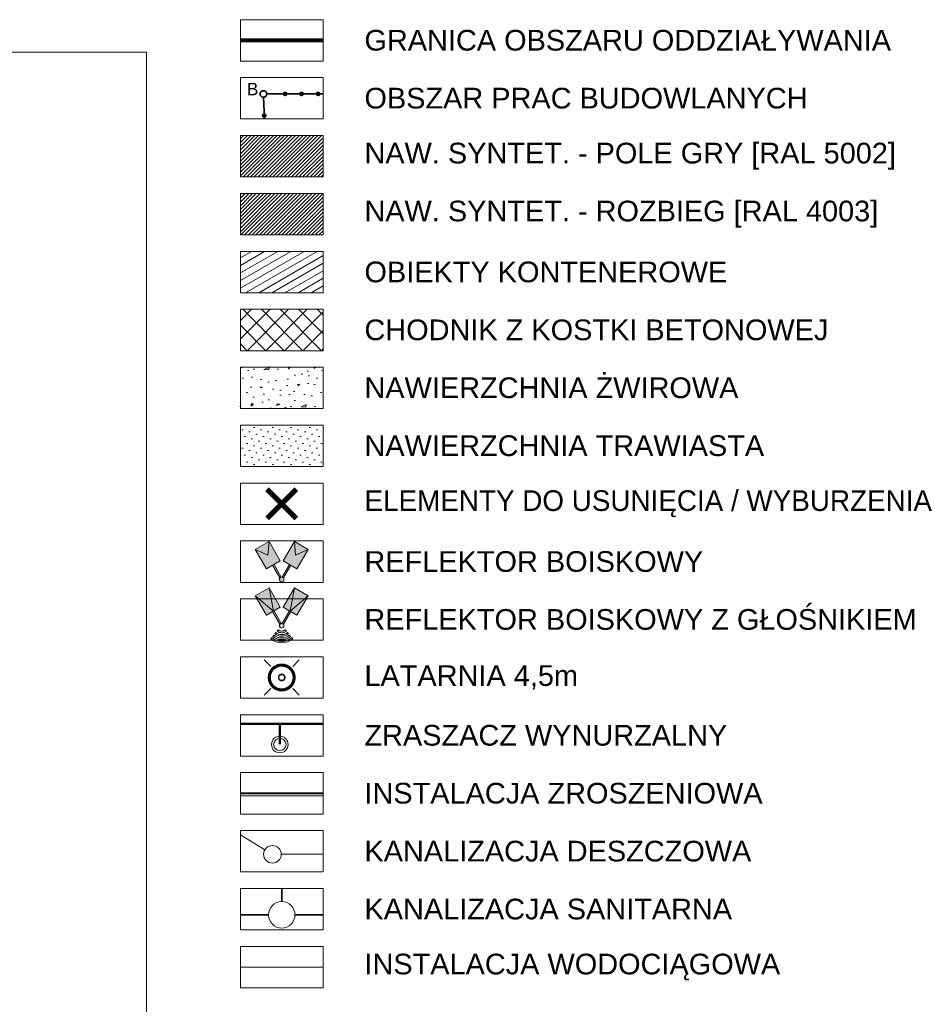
# Model space of a CAD drawing. Header units: millimetres. Extents: x 1962 to 3194, y -795 to -219.
# Tile 111 of 256: x 2373 to 2481, y -621 to -502. Entities that reach past the tile are written whole.
import ezdxf

# ---------------------------------------------------------------- set-up
doc = ezdxf.new("R2010")
doc.units = ezdxf.units.MM
doc.linetypes.add('L_0_45', pattern=[0.5, 0.25, -0.25])
doc.layers.get('0').update_dxf_attribs({"lineweight": 5})
doc.layers.get('Defpoints').update_dxf_attribs({"lineweight": 9})
for name, color, linetype, lineweight in [('A_boisko kolory', 78, 'Continuous', 9), ('A_boisko reflektory', 74, 'Continuous', 9), ('A_boisko wyposażenie', 40, 'Continuous', 9), ('A_granica obszaru opracowania', 5, 'Continuous', 9), ('A_hatch nawierzchnia', 253, 'Continuous', 9), ('A_hatch zieleń', 3, 'Continuous', 9), ('A_latarnie', 22, 'Continuous', 9), ('A_mapa projektowa', 253, 'Continuous', 9), ('A_obiekty kontenery', 152, 'Continuous', 9), ('A_strefy oddziaływania obiektów', 71, 'L_0_45', 9), ('A_usunięcia', 1, 'Continuous', 9), ('S-kd', 230, 'Continuous', 9), ('S-ks', 12, 'Continuous', 9), ('S-woda', 160, 'Continuous', 5), ('Z_UWAGI INSTALACJE WODNE', 4, 'Continuous', 9)]:
    doc.layers.add(name, color=color, linetype=linetype, lineweight=lineweight)
doc.styles.get("Standard").update_dxf_attribs({"font": 'arial.ttf'})
picture_1 = doc.add_image_def('image1.tif', size_in_pixel=(3404, 2413))
pattern_1 = [(45, (0, 0), (-0.2245064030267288, 0.2245064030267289), [])]

# ---------------------------------------------------------------- blocks, each defined once
blk = doc.blocks.new('zw$CE70')
at = {"layer": 'A_boisko reflektory'}
h = blk.add_hatch(color=256, dxfattribs=at)
h.dxf.hatch_style = 1
h.paths.add_polyline_path([(-0.8750000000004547, 1.51554445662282), (-0.7919872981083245, 2.371762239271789), (-1.658012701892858, 1.871762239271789)])
h = blk.add_hatch(color=255, dxfattribs=at)
h.dxf.hatch_style = 2
h.paths.add_polyline_path([(0.5683012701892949, 0.8843266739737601), (0.9580127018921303, 0.6593266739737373), (1.658012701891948, 1.871762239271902), (0.8749999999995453, 1.515544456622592), (0.791987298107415, 2.371762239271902), (0.09198729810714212, 1.159326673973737), (0.4816987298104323, 0.9343266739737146)])
h.paths.add_polyline_path([(-1.658012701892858, 1.871762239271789), (-0.8750000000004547, 1.51554445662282), (-0.7919872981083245, 2.371762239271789), (-0.09198729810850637, 1.159326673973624), (-0.4816987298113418, 0.9343266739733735), (-0.5683012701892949, 0.8843266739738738), (-0.958012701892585, 0.6593266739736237)])
h.paths.add_polyline_path([(0.02740940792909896, 0.1474744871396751), (0.4816987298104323, 0.9343266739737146), (0.5683012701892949, 0.8843266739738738), (0.1140119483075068, 0.09747448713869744, 0.1715728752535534)])
h.paths.add_polyline_path([(-0.5683012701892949, 0.8843266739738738), (-0.4816987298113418, 0.9343266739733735), (-0.02740940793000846, 0.1474744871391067, 0.1715728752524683), (-0.1140119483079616, 0.09747448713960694)])
h.paths.add_polyline_path([(0.1359702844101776, 0.06334099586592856, 0.06795654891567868), (0.1140119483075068, 0.09747448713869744, 0.1715728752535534), (0.02740940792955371, 0.1474744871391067, 0.09214036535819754), (-0.02740940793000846, 0.1474744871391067, 0.1715728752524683), (-0.1140119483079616, 0.09747448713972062, 1.832359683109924)])
h = blk.add_hatch(color=256, dxfattribs=at)
h.dxf.hatch_style = 1
h.paths.add_polyline_path([(0.8749999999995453, 1.515544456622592), (1.658012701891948, 1.871762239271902), (0.791987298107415, 2.371762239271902)])
for p, q in [((-0.1140119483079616, 0.09747448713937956), (-0.5683012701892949, 0.8843266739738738)), ((-0.02740940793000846, 0.1474744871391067), (-0.4816987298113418, 0.9343266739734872)), ((0.02740940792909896, 0.1474744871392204), (0.4816987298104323, 0.9343266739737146)), ((0.1140119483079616, 0.09747448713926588), (0.5683012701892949, 0.8843266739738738))]:
    blk.add_line(p, q, dxfattribs=at)
for points in [[(-1.658012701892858, 1.871762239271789), (-0.7919872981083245, 2.371762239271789), (-0.09198729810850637, 1.159326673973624), (-0.958012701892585, 0.6593266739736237)], [(1.658012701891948, 1.871762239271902), (0.791987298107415, 2.371762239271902), (0.09198729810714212, 1.159326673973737), (0.9580127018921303, 0.6593266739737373)]]:
    blk.add_lwpolyline(points, close=True, dxfattribs=at)
for points in [[(-1.658012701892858, 1.871762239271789), (-0.8750000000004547, 1.51554445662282), (-0.7919872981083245, 2.371762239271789)], [(0.791987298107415, 2.371762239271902), (0.8749999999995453, 1.515544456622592), (1.658012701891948, 1.871762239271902)]]:
    blk.add_lwpolyline(points, dxfattribs=at)
blk.add_circle((-4.547473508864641e-13, 1.13686837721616e-13), 0.15, dxfattribs=at)
blk = doc.blocks.new('zw$EC9E')
at = {"layer": 'A_boisko reflektory'}
h = blk.add_hatch(color=255, dxfattribs=at)
h.dxf.hatch_style = 2
h.paths.add_polyline_path([(0.8598803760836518, 0.6025825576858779), (1.71944346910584, 1.815492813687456), (0.57293630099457, 1.012049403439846), (0.8311859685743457, 0.643529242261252)])
h.paths.add_polyline_path([(1.146824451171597, 0.1931157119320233), (2.293331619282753, 0.9965591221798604), (0.8598803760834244, 0.6025825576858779), (0.8885747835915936, 0.5616358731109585)])
h.paths.add_polyline_path([(-0.7125411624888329, 2.396828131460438), (-0.09191161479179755, 1.045969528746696), (-0.141719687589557, 1.04159278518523), (-0.5899923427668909, 1.0022020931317)])
h.paths.add_polyline_path([(-0.0421035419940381, 1.050346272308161), (0.4061691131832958, 1.089736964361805), (0.2836202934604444, 2.484363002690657), (-0.09191161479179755, 1.045969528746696)])
h.paths.add_polyline_path([(0.0871203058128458, 0.1221067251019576), (0.8311859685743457, 0.643529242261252), (0.859880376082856, 0.6025825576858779), (0.8885747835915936, 0.5616358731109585), (0.1445091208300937, 0.04021335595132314, 0.171572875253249)])
h.paths.add_polyline_path([(-0.09191161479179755, 1.045969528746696), (-0.0421035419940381, 1.050346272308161), (0.03742877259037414, 0.1452552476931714, 0.1715728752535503), (-0.06218737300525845, 0.1365017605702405), (-0.141719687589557, 1.04159278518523)])
h.paths.add_polyline_path([(0.1500000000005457, -1.13686837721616e-13, 0.0679565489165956), (0.1445091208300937, 0.04021335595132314, 0.171572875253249), (0.0871203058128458, 0.1221067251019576, 0.09214036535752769), (0.03742877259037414, 0.1452552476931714, 0.1715728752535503), (-0.06218737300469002, 0.1365017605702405, 1.83235968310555)])
edge = h.paths.add_edge_path()
edge.add_line((-0.3171514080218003, -0.1480371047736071), (-0.4111720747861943, -0.1919232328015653))
edge.add_arc((1.13686837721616e-13, 1.13686837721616e-13), 0.4537587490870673, 565.0218058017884, 645.0218058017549)
edge.add_line((0.1176082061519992, -0.4382525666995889), (0.09071532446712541, -0.3380395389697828))
edge.add_arc((3.410605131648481e-13, -1.13686837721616e-13), 0.3499999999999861, -154.97819419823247, -74.97819419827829, ccw=False)
edge = h.paths.add_edge_path()
edge.add_line((0.1445010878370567, -0.5384655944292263), (0.1713939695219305, -0.6386786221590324))
edge.add_arc((1.13686837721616e-13, 1.13686837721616e-13), 0.6612762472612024, -154.97819419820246, -74.97819419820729, ccw=False)
edge.add_line((-0.5992134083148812, -0.2796954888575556), (-0.5051927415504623, -0.2358093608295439))
edge.add_arc((3.410605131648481e-13, -1.13686837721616e-13), 0.5575174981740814, 925.0218058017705, 1005.021805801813)
edge = h.paths.add_edge_path()
edge.add_arc((1.13686837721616e-13, 1.13686837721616e-13), 0.868793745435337, -514.9781941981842, -434.97819419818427, ccw=False)
edge.add_line((-0.7872547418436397, -0.3674677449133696), (-0.6932340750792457, -0.3235816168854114))
edge.add_arc((0, -1.13686837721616e-13), 0.7650349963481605, 925.0218058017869, 1005.021805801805)
edge.add_line((0.1982868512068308, -0.7388916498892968), (0.2251797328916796, -0.8391046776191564))
edge = h.paths.add_edge_path()
edge.add_arc((1.13686837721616e-13, 1.13686837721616e-13), 1.076311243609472, -154.9781941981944, -74.97819419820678, ccw=False)
edge.add_line((-0.9752960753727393, -0.4552400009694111), (-0.8812754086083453, -0.4113538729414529))
edge.add_arc((2.273736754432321e-13, 1.13686837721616e-13), 0.972552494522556, 925.021805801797, 1005.021805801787)
edge.add_line((0.2520726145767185, -0.9393177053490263), (0.2789654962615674, -1.039530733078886))
h = blk.add_hatch(color=256, dxfattribs=at)
h.dxf.hatch_style = 1
h.paths.add_polyline_path([(-0.7125411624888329, 2.396828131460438), (-0.09191161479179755, 1.045969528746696), (0.2836202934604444, 2.484363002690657)])
h = blk.add_hatch(color=256, dxfattribs=at)
h.dxf.hatch_style = 1
h.paths.add_polyline_path([(1.71944346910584, 1.815492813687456), (0.8598803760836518, 0.6025825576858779), (2.293331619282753, 0.9965591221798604)])
for p, q in [((-0.06218737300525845, 0.1365017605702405), (-0.141719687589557, 1.041592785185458)), ((0.03742877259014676, 0.1452552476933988), (-0.0421035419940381, 1.050346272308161)), ((0.0871203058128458, 0.1221067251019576), (0.8311859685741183, 0.6435292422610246)), ((0.1445091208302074, 0.04021335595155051), (0.8885747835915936, 0.5616358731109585)), ((-0.8812754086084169, -0.4113538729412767), (-0.9752960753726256, -0.4552400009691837)), ((-0.6932340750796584, -0.3235816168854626), (-0.7872547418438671, -0.367467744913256)), ((-0.5051927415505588, -0.2358093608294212), (-0.5992134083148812, -0.2796954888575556)), ((-0.3171514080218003, -0.1480371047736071), (-0.411172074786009, -0.1919232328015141)), ((0.09071532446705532, -0.3380395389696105), (0.1176082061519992, -0.4382525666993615)), ((0.144501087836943, -0.5384655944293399), (0.1713939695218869, -0.6386786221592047)), ((0.1982868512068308, -0.7388916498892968), (0.2251797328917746, -0.8391046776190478)), ((0.2520726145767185, -0.9393177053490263), (0.2789654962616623, -1.039530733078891))]:
    blk.add_line(p, q, dxfattribs=at)
for points in [[(-0.7125411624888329, 2.396828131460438), (0.2836202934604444, 2.484363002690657), (0.4061691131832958, 1.089736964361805), (-0.5899923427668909, 1.0022020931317)], [(2.293331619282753, 0.9965591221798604), (1.71944346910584, 1.815492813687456), (0.57293630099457, 1.012049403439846), (1.146824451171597, 0.1931157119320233)]]:
    blk.add_lwpolyline(points, close=True, dxfattribs=at)
for points in [[(-0.7125411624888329, 2.396828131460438), (-0.09191161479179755, 1.045969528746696), (0.2836202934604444, 2.484363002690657)], [(1.71944346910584, 1.815492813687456), (0.8598803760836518, 0.6025825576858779), (2.293331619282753, 0.9965591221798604)]]:
    blk.add_lwpolyline(points, dxfattribs=at)
blk.add_circle((1.13686837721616e-13, 1.13686837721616e-13), 0.15, dxfattribs=at)
for radius, start in [(1.076311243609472, 205.0218058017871), (0.9725524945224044, 205.0218058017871), (0.8687937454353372, 205.0218058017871), (0.7650349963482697, 205.0218058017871), (0.6612762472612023, 205.0218058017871), (0.5575174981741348, 205.0218058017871), (0.4537587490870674, 205.0218058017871), (0.3499999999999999, 205.0218058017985)]:
    blk.add_arc((1.13686837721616e-13, 1.13686837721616e-13), radius, start, 285.0218058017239, dxfattribs=at)
blk = doc.blocks.new('zw$4BE7')
at = {"layer": 'A_latarnie'}
for p, q in [((-0.3535533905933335, 0.3535533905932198), (-0.5656854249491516, 0.565685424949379)), ((0.3535533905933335, 0.3535533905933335), (0.5656854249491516, 0.5656854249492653)), ((-0.5656854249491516, -0.5656854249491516), (-0.3535533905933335, -0.3535533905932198)), ((0.5656854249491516, -0.5656854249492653), (0.3535533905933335, -0.3535533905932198))]:
    blk.add_line(p, q, dxfattribs=at)
at = {"layer": 'A_latarnie', "const_width": 0.1}
blk.add_lwpolyline([(0.1517476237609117, -0.3700981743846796, 0.8319272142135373), (-0.009260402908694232, 0.3998927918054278, 1.202028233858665), (0.1517476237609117, -0.3700981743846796)], format="xyb", dxfattribs=at)
at = {"layer": 'A_latarnie'}
blk.add_lwpolyline([(0.03793690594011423, -0.0925245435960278, 0.05, 0.05, 0.8319272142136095), (-0.002315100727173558, 0.09997319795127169, 0.05, 0.05, 1.202028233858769)], format="xyseb", close=True, dxfattribs=at)
blk = doc.blocks.new('zw$B89D')
at = {"layer": 'A_usunięcia', "const_width": 0.25}
for points in [[(-0.7071067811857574, -0.7071067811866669), (0.7071067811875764, 0.7071067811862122)], [(0.7071067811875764, -0.7071067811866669), (-0.7071067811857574, 0.7071067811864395)]]:
    blk.add_lwpolyline(points, dxfattribs=at)
blk = doc.blocks.new('zw$354D')
at = {"layer": 'A_granica obszaru opracowania', "linetype": 'Continuous', "lineweight": 35}
h = blk.add_hatch(color=5, dxfattribs=at)
h.dxf.hatch_style = 1
edge = h.paths.add_edge_path()
edge.add_ellipse((0, 0), major_axis=(20, 0), ratio=1, start_angle=0, end_angle=360)
at = {"layer": 'A_granica obszaru opracowania', "color": 5, "linetype": 'Continuous', "lineweight": 35}
blk.add_circle((0, 0), 20, dxfattribs=at)

msp = doc.modelspace()

# ---------------------------------------------------------------- hatches: boundary and pattern name
at = {"layer": 'A_boisko kolory'}
h = msp.add_hatch(dxfattribs=at)
h.set_pattern_fill('LINE', color=150, scale=0.1, angle=45, style=2)
h.set_pattern_definition(pattern_1)
h.paths.add_polyline_path([(2399.906227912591, -515.5832268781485), (2399.906227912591, -520.5832268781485), (2409.906227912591, -520.5832268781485), (2409.906227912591, -515.5832268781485)])
h = msp.add_hatch(dxfattribs=at)
h.set_pattern_fill('LINE', color=233, scale=0.1, angle=45)
h.set_pattern_definition(pattern_1)
h.paths.add_polyline_path([(2399.906227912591, -522.5832268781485), (2399.906227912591, -527.5832268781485), (2409.906227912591, -527.5832268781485), (2409.906227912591, -522.5832268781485)])
at = {"layer": 'A_hatch nawierzchnia'}
h = msp.add_hatch(dxfattribs=at)
h.set_pattern_fill('NET', color=256, scale=0.5, angle=45, style=2)
h.set_pattern_definition([(45, (9.736858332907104, -14), (-1.122532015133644, 1.122532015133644), []), (135, (9.736858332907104, -14), (-1.122532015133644, -1.122532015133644), [])])
h.paths.add_polyline_path([(2399.906227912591, -536.5832268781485), (2399.906227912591, -541.5832268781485), (2409.906227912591, -541.5832268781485), (2409.906227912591, -536.5832268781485)])
h = msp.add_hatch(dxfattribs=at)
h.set_pattern_fill('CONC', color=256, scale=0.25, angle=45, style=2)
h.set_pattern_definition([(45, (11.12879803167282, -6.860696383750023), (-4.490128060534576, 4.490128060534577), [0, -6.35]), (45, (12.74524413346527, -8.38733992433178), (-4.490128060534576, 4.490128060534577), [0, -6.35]), (45, (10.45527882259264, -5.82796692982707), (-4.490128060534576, 4.490128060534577), [0, -6.35]), (23.19859999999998, (9.512351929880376, -9.554773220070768), (17.96051306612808, 8.980257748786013), [0.68391405, -33.5118837]), (261.8699, (10.14096985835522, -9.285365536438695), (4.490127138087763, 22.45064048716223), [0.3175, -31.4325]), (175.6013, (10.09606857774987, -9.599674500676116), (49.39140614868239, -4.490121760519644), [0.58543825, -57.95866615]), (251.5651, (9.15314168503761, -11.62023212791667), (9.660310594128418e-06, -8.980258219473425), [0.14199235, -14.05703945]), (11.30990000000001, (9.108240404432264, -11.75493596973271), (13.47038818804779, 4.490120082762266), [0.2289555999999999, -22.66629959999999]), (153.4349, (9.332746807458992, -11.71003468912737), (-13.47037896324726, 4.490137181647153), [0.20080605, -19.87965925]), (270, (12.4758364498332, -9.195562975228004), (4.49012945, -4.490129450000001), [0.2694051, -8.71084745]), (45, (12.4758364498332, -9.464970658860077), (8.881784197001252e-16, 8.980256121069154), [0.381, -5.969]), (180, (12.74524413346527, -9.195562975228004), (-4.490129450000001, -4.49012945), [0.2694051, -8.71084745]), (296.5651, (9.06333912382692, -6.860696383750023), (-4.490137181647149, 13.47037896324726), [0.2008060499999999, -19.87965924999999]), (45, (9.15314168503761, -7.040301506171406), (8.881784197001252e-16, 8.980256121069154), [0.3175, -6.0325]), (188.1300999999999, (9.377648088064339, -6.815795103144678), (-22.45064048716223, -4.490127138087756), [0.3174999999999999, -31.4325]), (258.6901, (6.638669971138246, -9.195562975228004), (4.490120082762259, 13.4703881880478), [0.2289555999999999, -22.66629959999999]), (26.56509999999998, (6.593768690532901, -9.42006937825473), (-13.47037896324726, -4.490137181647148), [0.4016121, -19.6788532]), (171.8699, (6.952978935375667, -9.240464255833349), (22.45064048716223, -4.490127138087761), [0.3175, -31.4325]), (45, (8.120412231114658, -8.073030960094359), (-4.490128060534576, 4.490128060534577), [0, -6.35]), (45, (8.075510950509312, -10.45279883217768), (-4.490128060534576, 4.490128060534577), [0, -6.35]), (45, (10.99409418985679, -10.8569103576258), (-4.490128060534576, 4.490128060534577), [0, -6.35]), (45, (10.8144890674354, -8.252636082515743), (-4.490128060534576, 4.490128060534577), [0, -6.35]), (45, (8.749030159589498, -8.79145144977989), (-4.490128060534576, 4.490128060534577), [0, -6.35]), (45, (7.626498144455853, -9.64457578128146), (-4.490128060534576, 4.490128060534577), [0, -6.35]), (45, (8.30001735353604, -9.509871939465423), (-4.490128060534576, 4.490128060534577), [0, -6.35]), (45, (9.198042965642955, -10.7671077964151), (-4.490128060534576, 4.490128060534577), [0, -6.35]), (45, (7.940807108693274, -11.66513340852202), (-4.490128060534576, 4.490128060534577), [0, -6.35]), (45, (6.952978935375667, -10.58750267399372), (-4.490128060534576, 4.490128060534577), [0, -6.35]), (45, (5.830446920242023, -9.734378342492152), (-4.490128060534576, 4.490128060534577), [0, -6.35]), (45, (7.042781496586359, -8.16283352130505), (-4.490128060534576, 4.490128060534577), [0, -6.35]), (45, (7.851004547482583, -6.99540022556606), (-4.490128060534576, 4.490128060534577), [0, -6.35]), (45, (9.602154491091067, -5.60346052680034), (-4.490128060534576, 4.490128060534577), [0, -6.35]), (45, (9.916463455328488, -8.073030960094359), (-4.490128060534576, 4.490128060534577), [0, -6.35]), (45, (8.659227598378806, -7.713820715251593), (-4.490128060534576, 4.490128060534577), [0, -6.35]), (45, (11.17369931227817, -9.509871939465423), (-4.490128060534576, 4.490128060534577), [0, -6.35]), (45, (10.05116729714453, -11.08141676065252), (-4.490128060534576, 4.490128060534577), [0, -6.35]), (45, (12.3860338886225, -10.72220651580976), (-4.490128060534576, 4.490128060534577), [0, -6.35]), (45, (10.63488394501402, -11.9345410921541), (-4.490128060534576, 4.490128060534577), [0, -6.35]), (45, (9.332746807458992, -13.5060859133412), (-4.490128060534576, 4.490128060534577), [0, -6.35]), (45, (10.09606857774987, -13.19177694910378), (-4.490128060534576, 4.490128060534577), [0, -6.35]), (45, (9.512351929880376, -12.51825774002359), (-4.490128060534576, 4.490128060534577), [0, -6.35]), (45, (13.23915822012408, -10.22829242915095), (-4.490128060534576, 4.490128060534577), [0, -6.35]), (45, (11.93702108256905, -7.848524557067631), (-4.490128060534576, 4.490128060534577), [0, -6.35]), (45, (10.36547626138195, -6.725992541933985), (-4.490128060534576, 4.490128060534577), [0, -6.35]), (45, (11.53290955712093, -12.02434365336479), (-4.490128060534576, 4.490128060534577), [0, -6.35])])
h.paths.add_polyline_path([(2399.906227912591, -543.5832268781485), (2399.906227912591, -548.5832268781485), (2409.906227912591, -548.5832268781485), (2409.906227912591, -543.5832268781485)])
at = {"layer": 'A_hatch zieleń'}
h = msp.add_hatch(dxfattribs=at)
h.set_pattern_fill('DOTS', color=256, scale=0.5, angle=45, style=2)
h.set_pattern_definition([(45, (9.736858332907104, -14), (-0.2806330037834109, 0.8418990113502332), [0, -0.79375])])
h.paths.add_polyline_path([(2399.906227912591, -550.5832268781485), (2399.906227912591, -555.5832268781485), (2409.906227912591, -555.5832268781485), (2409.906227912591, -550.5832268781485)])
at = {"layer": 'A_obiekty kontenery'}
h = msp.add_hatch(dxfattribs=at)
h.set_pattern_fill('LINE', color=256, scale=0.25, angle=30, style=2)
h.set_pattern_definition([(30, (9.736858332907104, -14), (-0.3968749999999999, 0.6874076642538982), [])])
h.paths.add_polyline_path([(2399.906227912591, -529.5832268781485), (2399.906227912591, -534.5832268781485), (2409.906227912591, -534.5832268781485), (2409.906227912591, -529.5832268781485)])

# ---------------------------------------------------------------- linework, layer by layer
at = {"layer": 'A_granica obszaru opracowania', "color": 5, "linetype": 'Continuous', "lineweight": 35}
for points in [[(2402.812835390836, -513.5832268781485), (2402.705686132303, -510.9613563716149)], [(2403.089352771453, -510.5616899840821), (2409.906227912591, -510.5616899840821)]]:
    msp.add_lwpolyline(points, dxfattribs=at)
msp.add_circle((2402.689352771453, -510.5616899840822), 0.4, dxfattribs=at)
at = {"layer": 'A_strefy oddziaływania obiektów', "ltscale": 2, "const_width": 0.5}
msp.add_lwpolyline([(2399.906227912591, -504.0832268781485), (2409.906227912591, -504.0832268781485)], dxfattribs=at)
at = {"layer": 'Defpoints'}
for points in [[(2399.906227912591, -506.5832268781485), (2409.906227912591, -506.5832268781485), (2409.906227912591, -501.5832268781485), (2399.906227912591, -501.5832268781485)], [(2399.906227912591, -513.5832268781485), (2409.906227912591, -513.5832268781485), (2409.906227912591, -508.5832268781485), (2399.906227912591, -508.5832268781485)], [(2399.906227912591, -520.5832268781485), (2409.906227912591, -520.5832268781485), (2409.906227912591, -515.5832268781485), (2399.906227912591, -515.5832268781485)], [(2399.906227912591, -527.5832268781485), (2409.906227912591, -527.5832268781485), (2409.906227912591, -522.5832268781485), (2399.906227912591, -522.5832268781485)], [(2399.906227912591, -534.5832268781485), (2409.906227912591, -534.5832268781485), (2409.906227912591, -529.5832268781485), (2399.906227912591, -529.5832268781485)], [(2399.906227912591, -541.5832268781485), (2409.906227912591, -541.5832268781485), (2409.906227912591, -536.5832268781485), (2399.906227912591, -536.5832268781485)], [(2399.906227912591, -548.5832268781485), (2409.906227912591, -548.5832268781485), (2409.906227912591, -543.5832268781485), (2399.906227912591, -543.5832268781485)], [(2399.906227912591, -555.5832268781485), (2409.906227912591, -555.5832268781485), (2409.906227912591, -550.5832268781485), (2399.906227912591, -550.5832268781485)], [(2399.906227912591, -562.5832268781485), (2409.906227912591, -562.5832268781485), (2409.906227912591, -557.5832268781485), (2399.906227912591, -557.5832268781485)], [(2399.906227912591, -569.5832268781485), (2409.906227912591, -569.5832268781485), (2409.906227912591, -564.5832268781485), (2399.906227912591, -564.5832268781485)], [(2399.906227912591, -576.5832268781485), (2409.906227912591, -576.5832268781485), (2409.906227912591, -571.5832268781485), (2399.906227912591, -571.5832268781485)], [(2399.906227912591, -583.5832268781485), (2409.906227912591, -583.5832268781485), (2409.906227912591, -578.5832268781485), (2399.906227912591, -578.5832268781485)], [(2399.906227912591, -590.5832268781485), (2409.906227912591, -590.5832268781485), (2409.906227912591, -585.5832268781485), (2399.906227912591, -585.5832268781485)], [(2399.906227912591, -597.5832268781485), (2409.906227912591, -597.5832268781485), (2409.906227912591, -592.5832268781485), (2399.906227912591, -592.5832268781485)], [(2399.906227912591, -604.5832268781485), (2409.906227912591, -604.5832268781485), (2409.906227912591, -599.5832268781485), (2399.906227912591, -599.5832268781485)], [(2399.906227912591, -611.5832268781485), (2409.906227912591, -611.5832268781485), (2409.906227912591, -606.5832268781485), (2399.906227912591, -606.5832268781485)], [(2399.906227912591, -618.5832268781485), (2409.906227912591, -618.5832268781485), (2409.906227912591, -613.5832268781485), (2399.906227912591, -613.5832268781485)]]:
    msp.add_lwpolyline(points, close=True, dxfattribs=at)
at = {"layer": 'S-kd'}
for p, q in [((2399.906227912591, -600.1078662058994), (2402.872268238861, -601.8987344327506)), ((2404.844329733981, -602.4479194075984), (2409.906227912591, -602.4479194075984))]:
    msp.add_line(p, q, dxfattribs=at)
msp.add_circle((2403.78182973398, -602.4479194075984), 1.0625, dxfattribs=at)
at = {"layer": 'S-ks', "const_width": 0.2}
for points in [[(2404.906227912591, -606.5832268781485), (2404.906227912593, -608.1664910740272)], [(2399.906227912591, -609.7664910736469), (2403.306227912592, -609.7664910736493)], [(2403.306227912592, -609.7664910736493), (2399.906227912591, -609.7664910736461)], [(2399.906227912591, -609.7664910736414), (2403.306227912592, -609.7664910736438)], [(2406.506227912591, -609.7664910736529), (2409.906227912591, -609.7664910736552)], [(2406.506227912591, -609.7664910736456), (2409.906227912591, -609.766491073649)]]:
    msp.add_lwpolyline(points, dxfattribs=at)
at = {"layer": 'S-ks'}
msp.add_circle((2404.906227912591, -609.7664910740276), 1.600000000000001, dxfattribs=at)
at = {"layer": 'S-woda'}
msp.add_line((2399.906227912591, -616.0832268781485), (2409.906227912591, -616.0832268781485), dxfattribs=at)
at = {"layer": 'Z_UWAGI INSTALACJE WODNE', "linetype": 'L_0_45', "ltscale": 2}
for points in [[(2399.906227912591, -586.6785924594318, 0.2500000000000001, 0.2500000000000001, 0), (2409.906227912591, -586.6785924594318, 0.2500000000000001, 0.2500000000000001, 0)], [(2399.906227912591, -595.0832268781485, 0.2500000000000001, 0.2500000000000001, 0), (2409.906227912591, -595.0832268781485, 0.2500000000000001, 0.2500000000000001, 0)]]:
    msp.add_lwpolyline(points, format="xyseb", dxfattribs=at)
at = {"layer": 'Z_UWAGI INSTALACJE WODNE', "linetype": 'L_0_45', "ltscale": 2, "const_width": 0.25}
msp.add_lwpolyline([(2404.676132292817, -586.6785924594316), (2404.676132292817, -589.1785924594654)], dxfattribs=at)
at = {"layer": 'Z_UWAGI INSTALACJE WODNE'}
msp.add_lwpolyline([(2399.906227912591, -595.3832268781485), (2409.906227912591, -595.3832268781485)], dxfattribs=at)
for radius in [0.9999999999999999, 0.7499999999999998]:
    msp.add_circle((2404.676132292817, -589.1785924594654), radius, dxfattribs=at)

# ---------------------------------------------------------------- block references
at = {"layer": 'A_boisko reflektory', "xscale": 1.927548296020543, "yscale": 1.927548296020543, "zscale": 1.927548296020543, "rotation": 24.9781941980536}
msp.add_blockref('zw$EC9E', (2404.90622791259, -574.8250392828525), dxfattribs=at)
at = {"layer": 'A_boisko wyposażenie', "xscale": 1.927548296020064, "yscale": 1.927548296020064, "zscale": 1.927548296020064}
msp.add_blockref('zw$CE70', (2404.906227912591, -569.2250392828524), dxfattribs=at)
at = {"layer": 'A_granica obszaru opracowania', "xscale": 0.01, "yscale": 0.01, "zscale": 0.01}
for p, rotation in [((2405.311495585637, -510.5611491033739), 194.6167815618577), ((2407.311495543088, -510.5607365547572), 194.6167815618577), ((2409.311495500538, -510.5603240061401), 194.6167815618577), ((2402.796423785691, -513.1816459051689), 106.945195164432)]:
    msp.add_blockref('zw$354D', p, dxfattribs=dict(at, rotation=rotation))
at = {"layer": 'A_latarnie', "xscale": -3.75, "yscale": 3.75, "zscale": 3.75, "rotation": 89.99999999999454}
msp.add_blockref('zw$4BE7', (2404.906227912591, -581.0832268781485), dxfattribs=at)
at = {"layer": 'A_usunięcia', "xscale": 2.5, "yscale": 2.5, "zscale": 2.5}
msp.add_blockref('zw$B89D', (2404.906227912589, -560.0832268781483), dxfattribs=at)

# ---------------------------------------------------------------- texts
at = {"char_height": 2.5, "attachment_point": 4}
for s, insert, width in [('GRANICA OBSZARU ODDZIAŁYWANIA', (2414.906227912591, -504.0832268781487), 70.39752620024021), ('OBSZAR PRAC BUDOWLANYCH', (2414.906227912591, -511.0832268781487), 73.83345315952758), ('NAW. SYNTET. - POLE GRY [RAL 5002]', (2414.906227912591, -518.0832268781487), 70.39752620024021), ('NAW. SYNTET. - ROZBIEG [RAL 4003]', (2414.906227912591, -525.0832268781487), 70.39752620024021), ('OBIEKTY KONTENEROWE', (2414.906227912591, -532.0832268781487), 70.39752620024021), ('CHODNIK Z KOSTKI BETONOWEJ', (2414.906227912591, -539.0832268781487), 70.39752620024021), ('NAWIERZCHNIA ŻWIROWA', (2414.906227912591, -546.0832268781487), 70.39752620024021), ('NAWIERZCHNIA TRAWIASTA', (2414.906227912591, -553.0832268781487), 70.39752620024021), ('ELEMENTY DO USUNIĘCIA / WYBURZENIA', (2414.906227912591, -560.0832268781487), 74.88247600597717), ('REFLEKTOR BOISKOWY', (2414.906227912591, -567.0832268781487), 70.39752620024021), ('REFLEKTOR BOISKOWY Z GŁOŚNIKIEM', (2414.906227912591, -574.0832268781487), 70.39752620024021), ('LATARNIA 4,5m', (2414.906227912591, -581.0832268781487), 70.39752620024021), ('ZRASZACZ WYNURZALNY', (2414.906227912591, -588.0832268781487), 70.39752620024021), ('INSTALACJA ZROSZENIOWA', (2414.906227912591, -595.0832268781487), 70.39752620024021), ('KANALIZACJA DESZCZOWA', (2414.906227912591, -602.0832268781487), 73.56475691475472), ('KANALIZACJA SANITARNA', (2414.906227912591, -609.0832268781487), 73.56475691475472), ('INSTALACJA WODOCIĄGOWA', (2414.906227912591, -616.0832268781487), 73.56475691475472)]:
    msp.add_mtext(s, dxfattribs=dict(at, insert=insert, width=width))
at = {"layer": 'A_granica obszaru opracowania', "color": 5, "linetype": 'Continuous', "lineweight": 35, "insert": (2401.389113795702, -509.9652492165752), "char_height": 1.5, "width": 1.917195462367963, "attachment_point": 5}
msp.add_mtext('B', dxfattribs=at)

# ---------------------------------------------------------------- pictures from other files: only their frames are drawn
at = {"layer": 'A_mapa projektowa'}
image = msp.add_image(picture_1, insert=(2100.346613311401, -709.8064615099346), size_in_units=(288.20533333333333, 204.30066666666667), dxfattribs=at)
image.dxf.flags = 15

doc.saveas('drawing.dxf')
